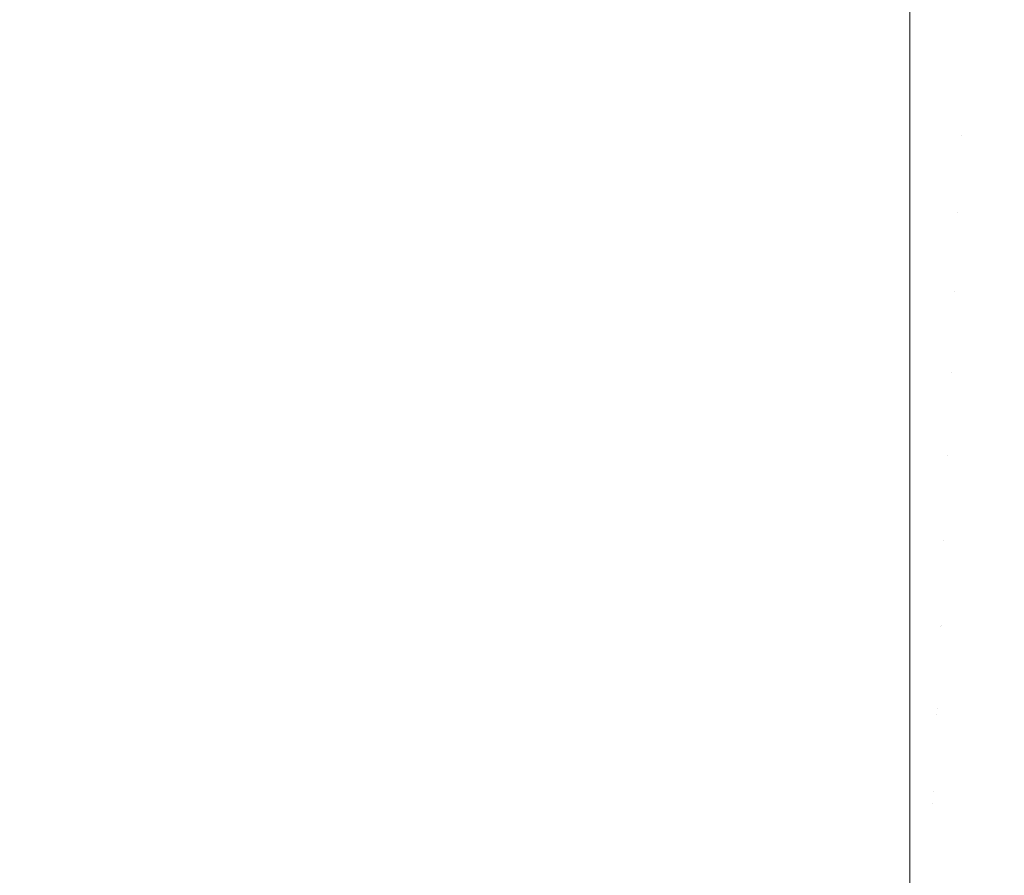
# Model space of a CAD drawing. Header units: centimetres. Extents: x -25.9 to 27.4, y -25.9 to -24.1.
# Tile 189 of 200: x 27.2303 to 27.2758, y -24.1382 to -24.0986. Entities that reach past the tile are written whole.
import ezdxf

# ---------------------------------------------------------------- set-up
doc = ezdxf.new("R2010")
doc.units = ezdxf.units.CM
doc.header["$LTSCALE"] = 2.54
doc.layers.add('Lucido design-1', color=7, linetype='Continuous')

# ---------------------------------------------------------------- blocks, each defined once
blk = doc.blocks.new('Gruppo-4-1')
at = {"color": 7, "linetype": 'Continuous', "lineweight": 9}
for points, invisible_edges in [([(27.271439, -24.095726, 708.397306), (27.271439, -24.098655, 708.399682), (27.274042, -24.09871, 708.399682), (27.274181, -24.095444, 708.39703)], 14), ([(27.274042, -24.09871, 708.399682), (27.276641, -24.098876, 708.399682), (27.276918, -24.095618, 708.39703), (27.274181, -24.095444, 708.39703)], 15), ([(27.271439, -24.098655, 708.399682), (27.271439, -24.095726, 708.397306), (-25.828561, -24.095726, 708.397306), (-25.828561, -24.098655, 708.399682)], 10), ([(27.271439, -24.098288, 707.642022), (27.271439, -24.100548, 707.640323), (9.571439, -24.100548, 707.640323), (9.571439, -24.098288, 707.642022)], 10), ([(27.271439, -24.100548, 707.640323), (27.271439, -24.098288, 707.642022), (27.27413, -24.098347, 707.642022), (27.273987, -24.10164, 707.639544)], 14), ([(27.27413, -24.098347, 707.642022), (27.276817, -24.098523, 707.642022), (27.27653, -24.101807, 707.639544), (27.273987, -24.10164, 707.639544)], 15), ([(-25.828561, -24.098655, 708.399682), (-25.828561, -24.099127, 708.40004), (27.271439, -24.099127, 708.40004), (27.271439, -24.098655, 708.399682)], 10), ([(27.274042, -24.09871, 708.399682), (27.271439, -24.098655, 708.399682), (27.271439, -24.099127, 708.40004)], 9), ([(27.271439, -24.099127, 708.40004), (27.271439, -24.10045, 708.401044), (27.273966, -24.100503, 708.401044), (27.274042, -24.09871, 708.399682)], 14), ([(27.273966, -24.100503, 708.401044), (27.276489, -24.100664, 708.401044), (27.276641, -24.098876, 708.399682), (27.274042, -24.09871, 708.399682)], 15), ([(27.271439, -24.10045, 708.401044), (27.271439, -24.099127, 708.40004), (-25.828561, -24.099127, 708.40004), (-25.828561, -24.10045, 708.401044)], 10), ([(-25.828561, -24.10045, 708.401044), (-25.828561, -24.102654, 708.402607), (27.271439, -24.102654, 708.402607), (27.271439, -24.10045, 708.401044)], 10), ([(9.571439, -24.101584, 707.639544), (9.571439, -24.100548, 707.640323), (27.271439, -24.100548, 707.640323), (27.271439, -24.101584, 707.639544)], 10), ([(27.273819, -24.103958, 708.403495), (27.273966, -24.100503, 708.401044), (27.271439, -24.10045, 708.401044), (27.271439, -24.102654, 708.402607)], 11), ([(27.273987, -24.10164, 707.639544), (27.271439, -24.101584, 707.639544), (27.271439, -24.100548, 707.640323)], 9), ([(27.273819, -24.103958, 708.403495), (27.276196, -24.10411, 708.403495), (27.276489, -24.100664, 708.401044), (27.273966, -24.100503, 708.401044)], 15), ([(27.271439, -24.101584, 707.639544), (27.271439, -24.104012, 707.637871), (9.571439, -24.104012, 707.637871), (9.571439, -24.101584, 707.639544)], 10), ([(27.271439, -24.104012, 707.637871), (27.271439, -24.101584, 707.639544), (27.273987, -24.10164, 707.639544), (27.273841, -24.104979, 707.637241)], 14), ([(27.273987, -24.10164, 707.639544), (27.27653, -24.101807, 707.639544), (27.276239, -24.105136, 707.637241), (27.273841, -24.104979, 707.637241)], 15), ([(27.271439, -24.103908, 708.403495), (27.271439, -24.102654, 708.402607), (-25.828561, -24.102654, 708.402607), (-25.828561, -24.103908, 708.403495)], 10), ([(27.271439, -24.102654, 708.402607), (27.271439, -24.103908, 708.403495), (27.273819, -24.103958, 708.403495)], 10), ([(-25.828561, -24.103908, 708.403495), (-25.828561, -24.106281, 708.405031), (27.271439, -24.106281, 708.405031), (27.271439, -24.103908, 708.403495)], 10), ([(9.571439, -24.104926, 707.637241), (9.571439, -24.104012, 707.637871), (27.271439, -24.104012, 707.637871), (27.271439, -24.104926, 707.637241)], 10), ([(27.273668, -24.107519, 708.405801), (27.273819, -24.103958, 708.403495), (27.271439, -24.103908, 708.403495), (27.271439, -24.106281, 708.405031)], 11), ([(27.273841, -24.104979, 707.637241), (27.271439, -24.104926, 707.637241), (27.271439, -24.104012, 707.637871)], 9), ([(27.273668, -24.107519, 708.405801), (27.275893, -24.107661, 708.405801), (27.276196, -24.10411, 708.403495), (27.273819, -24.103958, 708.403495)], 15), ([(27.271439, -24.104926, 707.637241), (27.271439, -24.107577, 707.635568), (9.571439, -24.107577, 707.635568), (9.571439, -24.104926, 707.637241)], 10), ([(27.271439, -24.107577, 707.635568), (27.271439, -24.104926, 707.637241), (27.273841, -24.104979, 707.637241), (27.273691, -24.108405, 707.635076)], 14), ([(27.273841, -24.104979, 707.637241), (27.276239, -24.105136, 707.637241), (27.27594, -24.108552, 707.635076), (27.273691, -24.108405, 707.635076)], 15), ([(27.271439, -24.107471, 708.405801), (27.271439, -24.106281, 708.405031), (-25.828561, -24.106281, 708.405031), (-25.828561, -24.107471, 708.405801)], 10), ([(27.271439, -24.106281, 708.405031), (27.271439, -24.107471, 708.405801), (27.273668, -24.107519, 708.405801)], 10), ([(-25.828561, -24.107471, 708.405801), (-25.828561, -24.11001, 708.407294), (27.271439, -24.11001, 708.407294), (27.271439, -24.107471, 708.405801)], 10), ([(27.273513, -24.111178, 708.407956), (27.273668, -24.107519, 708.405801), (27.271439, -24.107471, 708.405801), (27.271439, -24.11001, 708.407294)], 11), ([(27.273513, -24.111178, 708.407956), (27.275583, -24.11131, 708.407956), (27.275893, -24.107661, 708.405801), (27.273668, -24.107519, 708.405801)], 15), ([(9.571439, -24.108355, 707.635076), (9.571439, -24.107577, 707.635568), (27.271439, -24.107577, 707.635568), (27.271439, -24.108355, 707.635076)], 10), ([(27.273691, -24.108405, 707.635076), (27.271439, -24.108355, 707.635076), (27.271439, -24.107577, 707.635568)], 9), ([(27.275583, -24.11131, 708.407956), (27.277645, -24.11153, 708.407956), (27.278111, -24.107897, 708.405801), (27.275893, -24.107661, 708.405801)], 15), ([(27.271439, -24.108355, 707.635076), (27.271439, -24.111237, 707.633417), (9.571439, -24.111237, 707.633417), (9.571439, -24.108355, 707.635076)], 10), ([(27.271439, -24.111237, 707.633417), (27.271439, -24.108355, 707.635076), (27.273691, -24.108405, 707.635076), (27.273538, -24.111912, 707.633055)], 14), ([(27.273691, -24.108405, 707.635076), (27.27594, -24.108552, 707.635076), (27.275634, -24.112049, 707.633055), (27.273538, -24.111912, 707.633055)], 15), ([(27.27594, -24.108552, 707.635076), (27.27818, -24.108797, 707.635076), (27.277721, -24.112278, 707.633055), (27.275634, -24.112049, 707.633055)], 15), ([(27.271439, -24.111134, 708.407956), (27.271439, -24.11001, 708.407294), (-25.828561, -24.11001, 708.407294), (-25.828561, -24.111134, 708.407956)], 10), ([(27.271439, -24.11001, 708.407294), (27.271439, -24.111134, 708.407956), (27.273513, -24.111178, 708.407956)], 10), ([(-25.828561, -24.111134, 708.407956), (-25.828561, -24.113834, 708.409393), (27.271439, -24.113834, 708.409393), (27.271439, -24.111134, 708.407956)], 10), ([(27.273353, -24.11493, 708.409955), (27.273513, -24.111178, 708.407956), (27.271439, -24.111134, 708.407956), (27.271439, -24.113834, 708.409393)], 11), ([(27.273353, -24.11493, 708.409955), (27.275264, -24.115052, 708.409955), (27.275583, -24.11131, 708.407956), (27.273513, -24.111178, 708.407956)], 15), ([(9.571439, -24.111866, 707.633055), (9.571439, -24.111237, 707.633417), (27.271439, -24.111237, 707.633417), (27.271439, -24.111866, 707.633055)], 10), ([(27.273538, -24.111912, 707.633055), (27.271439, -24.111866, 707.633055), (27.271439, -24.111237, 707.633417)], 9), ([(27.275264, -24.115052, 708.409955), (27.277168, -24.115255, 708.409955), (27.277645, -24.11153, 708.407956), (27.275583, -24.11131, 708.407956)], 15), ([(27.271439, -24.111866, 707.633055), (27.271439, -24.114984, 707.631424), (9.571439, -24.114984, 707.631424), (9.571439, -24.111866, 707.633055)], 10), ([(27.271439, -24.114984, 707.631424), (27.271439, -24.111866, 707.633055), (27.273538, -24.111912, 707.633055), (27.273382, -24.115494, 707.631179)], 14), ([(27.273538, -24.111912, 707.633055), (27.275634, -24.112049, 707.633055), (27.275321, -24.115621, 707.631179), (27.273382, -24.115494, 707.631179)], 15), ([(27.275634, -24.112049, 707.633055), (27.277721, -24.112278, 707.633055), (27.277253, -24.115833, 707.631179), (27.275321, -24.115621, 707.631179)], 15), ([(27.271439, -24.114889, 708.409955), (27.271439, -24.113834, 708.409393), (-25.828561, -24.113834, 708.409393), (-25.828561, -24.114889, 708.409955)], 10), ([(27.271439, -24.113834, 708.409393), (27.271439, -24.114889, 708.409955), (27.273353, -24.11493, 708.409955)], 10), ([(-25.828561, -24.114889, 708.409955), (-25.828561, -24.117746, 708.411324), (27.271439, -24.117746, 708.411324), (27.271439, -24.114889, 708.409955)], 10), ([(9.571439, -24.115452, 707.631179), (9.571439, -24.114984, 707.631424), (27.271439, -24.114984, 707.631424), (27.271439, -24.115452, 707.631179)], 10), ([(27.27319, -24.118769, 708.411796), (27.273353, -24.11493, 708.409955), (27.271439, -24.114889, 708.409955), (27.271439, -24.117746, 708.411324)], 11), ([(27.273382, -24.115494, 707.631179), (27.271439, -24.115452, 707.631179), (27.271439, -24.114984, 707.631424)], 9), ([(27.27319, -24.118769, 708.411796), (27.274938, -24.11888, 708.411796), (27.275264, -24.115052, 708.409955), (27.273353, -24.11493, 708.409955)], 15), ([(27.274938, -24.11888, 708.411796), (27.27668, -24.119066, 708.411796), (27.277168, -24.115255, 708.409955), (27.275264, -24.115052, 708.409955)], 15), ([(27.271439, -24.115452, 707.631179), (27.271439, -24.118812, 707.629591), (9.571439, -24.118812, 707.629591), (9.571439, -24.115452, 707.631179)], 10), ([(27.271439, -24.118812, 707.629591), (27.271439, -24.115452, 707.631179), (27.273382, -24.115494, 707.631179), (27.273222, -24.119145, 707.629452)], 14), ([(27.273382, -24.115494, 707.631179), (27.275321, -24.115621, 707.631179), (27.275003, -24.119262, 707.629452), (27.273222, -24.119145, 707.629452)], 15), ([(27.275321, -24.115621, 707.631179), (27.277253, -24.115833, 707.631179), (27.276776, -24.119456, 707.629452), (27.275003, -24.119262, 707.629452)], 15), ([(27.271439, -24.118732, 708.411796), (27.271439, -24.117746, 708.411324), (-25.828561, -24.117746, 708.411324), (-25.828561, -24.118732, 708.411796)], 10), ([(27.271439, -24.117746, 708.411324), (27.271439, -24.118732, 708.411796), (27.27319, -24.118769, 708.411796)], 10), ([(-25.828561, -24.118732, 708.411796), (-25.828561, -24.121738, 708.413081), (27.271439, -24.121738, 708.413081), (27.271439, -24.118732, 708.411796)], 10), ([(9.571439, -24.119106, 707.629452), (9.571439, -24.118812, 707.629591), (27.271439, -24.118812, 707.629591), (27.271439, -24.119106, 707.629452)], 10), ([(27.273024, -24.122688, 708.413473), (27.27319, -24.118769, 708.411796), (27.271439, -24.118732, 708.411796), (27.271439, -24.121738, 708.413081)], 11), ([(27.273222, -24.119145, 707.629452), (27.271439, -24.119106, 707.629452), (27.271439, -24.118812, 707.629591)], 9), ([(27.273024, -24.122688, 708.413473), (27.274606, -24.122789, 708.413473), (27.274938, -24.11888, 708.411796), (27.27319, -24.118769, 708.411796)], 15), ([(27.274606, -24.122789, 708.413473), (27.276182, -24.122957, 708.413473), (27.27668, -24.119066, 708.411796), (27.274938, -24.11888, 708.411796)], 15), ([(27.271439, -24.119106, 707.629452), (27.271439, -24.122715, 707.627922), (9.571439, -24.122715, 707.627922), (9.571439, -24.119106, 707.629452)], 10), ([(27.271439, -24.122715, 707.627922), (27.271439, -24.119106, 707.629452), (27.273222, -24.119145, 707.629452), (27.27306, -24.122859, 707.627876)], 14), ([(27.273222, -24.119145, 707.629452), (27.275003, -24.119262, 707.629452), (27.274679, -24.122965, 707.627876), (27.27306, -24.122859, 707.627876)], 15), ([(27.275003, -24.119262, 707.629452), (27.276776, -24.119456, 707.629452), (27.276291, -24.123141, 707.627876), (27.274679, -24.122965, 707.627876)], 15), ([(27.271439, -24.122654, 708.413473), (27.271439, -24.121738, 708.413081), (-25.828561, -24.121738, 708.413081), (-25.828561, -24.122654, 708.413473)], 10), ([(27.271439, -24.121738, 708.413081), (27.271439, -24.122654, 708.413473), (27.273024, -24.122688, 708.413473)], 10), ([(-25.828561, -24.122654, 708.413473), (-25.828561, -24.125803, 708.414663), (27.271439, -24.125803, 708.414663), (27.271439, -24.122654, 708.413473)], 10), ([(9.571439, -24.122823, 707.627876), (9.571439, -24.122715, 707.627922), (27.271439, -24.122715, 707.627922), (27.271439, -24.122823, 707.627876)], 10), ([(27.271439, -24.122823, 707.627876), (27.271439, -24.126597, 707.626452), (9.571439, -24.126597, 707.626452), (9.571439, -24.122823, 707.627876)], 10), ([(27.272854, -24.12668, 708.414984), (27.273024, -24.122688, 708.413473), (27.271439, -24.122654, 708.413473), (27.271439, -24.125803, 708.414663)], 11), ([(27.27306, -24.122859, 707.627876), (27.271439, -24.122823, 707.627876), (27.271439, -24.122715, 707.627922)], 9), ([(27.271439, -24.122823, 707.627876), (27.27306, -24.122859, 707.627876), (27.272896, -24.126629, 707.626452), (27.271439, -24.126597, 707.626452)], 7), ([(27.272854, -24.12668, 708.414984), (27.274267, -24.12677, 708.414984), (27.274606, -24.122789, 708.413473), (27.273024, -24.122688, 708.413473)], 15), ([(27.27306, -24.122859, 707.627876), (27.274679, -24.122965, 707.627876), (27.27435, -24.126724, 707.626452), (27.272896, -24.126629, 707.626452)], 15), ([(27.274267, -24.12677, 708.414984), (27.275675, -24.12692, 708.414984), (27.276182, -24.122957, 708.413473), (27.274606, -24.122789, 708.413473)], 15), ([(27.274679, -24.122965, 707.627876), (27.276291, -24.123141, 707.627876), (27.275799, -24.126883, 707.626452), (27.27435, -24.126724, 707.626452)], 15), ([(27.275675, -24.12692, 708.414984), (27.277075, -24.12713, 708.414984), (27.27775, -24.123191, 708.413473), (27.276182, -24.122957, 708.413473)], 15), ([(27.276291, -24.123141, 707.627876), (27.277894, -24.123388, 707.627876), (27.277239, -24.127104, 707.626452), (27.275799, -24.126883, 707.626452)], 15), ([(27.271439, -24.12665, 708.414984), (27.271439, -24.125803, 708.414663), (-25.828561, -24.125803, 708.414663), (-25.828561, -24.12665, 708.414984)], 10), ([(27.271439, -24.125803, 708.414663), (27.271439, -24.12665, 708.414984), (27.272854, -24.12668, 708.414984)], 10), ([(-25.828561, -24.12665, 708.414984), (-25.828561, -24.129934, 708.416067), (27.271439, -24.129934, 708.416067), (27.271439, -24.12665, 708.414984)], 10), ([(27.271439, -24.126597, 707.626452), (27.271439, -24.126687, 707.626422), (9.571439, -24.126687, 707.626422), (9.571439, -24.126597, 707.626452)], 10), ([(27.271439, -24.126687, 707.626422), (27.271439, -24.126597, 707.626452), (27.272896, -24.126629, 707.626452)], 10), ([(27.272896, -24.126629, 707.626452), (27.272729, -24.130448, 707.625183), (27.271439, -24.13042, 707.625183), (27.271439, -24.126687, 707.626422)], 11), ([(27.272682, -24.13074, 708.416324), (27.272854, -24.12668, 708.414984), (27.271439, -24.12665, 708.414984), (27.271439, -24.129934, 708.416067)], 11), ([(27.272896, -24.126629, 707.626452), (27.27435, -24.126724, 707.626452), (27.274017, -24.130533, 707.625183), (27.272729, -24.130448, 707.625183)], 15), ([(9.571439, -24.13042, 707.625183), (9.571439, -24.126687, 707.626422), (27.271439, -24.126687, 707.626422), (27.271439, -24.13042, 707.625183)], 10), ([(27.272682, -24.13074, 708.416324), (27.273922, -24.130819, 708.416324), (27.274267, -24.12677, 708.414984), (27.272854, -24.12668, 708.414984)], 15), ([(27.273922, -24.130819, 708.416324), (27.275159, -24.13095, 708.416324), (27.275675, -24.12692, 708.414984), (27.274267, -24.12677, 708.414984)], 15), ([(27.27435, -24.126724, 707.626452), (27.275799, -24.126883, 707.626452), (27.2753, -24.130673, 707.625183), (27.274017, -24.130533, 707.625183)], 15), ([(27.275159, -24.13095, 708.416324), (27.276388, -24.131134, 708.416324), (27.277075, -24.12713, 708.414984), (27.275675, -24.12692, 708.414984)], 15), ([(27.275799, -24.126883, 707.626452), (27.277239, -24.127104, 707.626452), (27.276575, -24.130869, 707.625183), (27.2753, -24.130673, 707.625183)], 15), ([(27.271439, -24.130713, 708.416324), (27.271439, -24.129934, 708.416067), (-25.828561, -24.129934, 708.416067), (-25.828561, -24.130713, 708.416324)], 10), ([(27.271439, -24.129934, 708.416067), (27.271439, -24.130713, 708.416324), (27.272682, -24.13074, 708.416324)], 10), ([(-25.828561, -24.130713, 708.416324), (-25.828561, -24.134122, 708.417288), (27.271439, -24.134122, 708.417288), (27.271439, -24.130713, 708.416324)], 10), ([(27.271439, -24.13042, 707.625183), (27.271439, -24.130719, 707.625097), (9.571439, -24.130719, 707.625097), (9.571439, -24.13042, 707.625183)], 10), ([(9.571439, -24.134287, 707.624071), (9.571439, -24.130719, 707.625097), (27.271439, -24.130719, 707.625097), (27.271439, -24.134287, 707.624071)], 10), ([(27.271439, -24.130719, 707.625097), (27.271439, -24.13042, 707.625183), (27.272729, -24.130448, 707.625183)], 10), ([(27.272729, -24.130448, 707.625183), (27.27256, -24.134311, 707.624071), (27.271439, -24.134287, 707.624071), (27.271439, -24.130719, 707.625097)], 11), ([(27.272507, -24.134859, 708.41749), (27.272682, -24.13074, 708.416324), (27.271439, -24.130713, 708.416324), (27.271439, -24.134122, 708.417288)], 11), ([(27.272507, -24.134859, 708.41749), (27.273573, -24.134926, 708.41749), (27.273922, -24.130819, 708.416324), (27.272682, -24.13074, 708.416324)], 15), ([(27.272729, -24.130448, 707.625183), (27.274017, -24.130533, 707.625183), (27.27368, -24.134384, 707.624071), (27.27256, -24.134311, 707.624071)], 15), ([(27.274017, -24.130533, 707.625183), (27.2753, -24.130673, 707.625183), (27.274795, -24.134507, 707.624071), (27.27368, -24.134384, 707.624071)], 15), ([(27.2753, -24.130673, 707.625183), (27.276575, -24.130869, 707.625183), (27.275904, -24.134677, 707.624071), (27.274795, -24.134507, 707.624071)], 15), ([(27.273573, -24.134926, 708.41749), (27.274635, -24.13504, 708.41749), (27.275159, -24.13095, 708.416324), (27.273922, -24.130819, 708.416324)], 15), ([(27.274635, -24.13504, 708.41749), (27.275691, -24.135198, 708.41749), (27.276388, -24.131134, 708.416324), (27.275159, -24.13095, 708.416324)], 15), ([(27.275691, -24.135198, 708.41749), (27.27674, -24.135401, 708.41749), (27.277609, -24.131371, 708.416324), (27.276388, -24.131134, 708.416324)], 15), ([(27.271439, -24.134836, 708.41749), (27.271439, -24.134122, 708.417288), (-25.828561, -24.134122, 708.417288), (-25.828561, -24.134836, 708.41749)], 10), ([(27.271439, -24.134287, 707.624071), (27.271439, -24.134804, 707.623944), (9.571439, -24.134804, 707.623944), (9.571439, -24.134287, 707.624071)], 10), ([(27.271439, -24.134122, 708.417288), (27.271439, -24.134836, 708.41749), (27.272507, -24.134859, 708.41749)], 10), ([(27.271439, -24.134804, 707.623944), (27.271439, -24.134287, 707.624071), (27.27256, -24.134311, 707.624071)], 10), ([(27.27256, -24.134311, 707.624071), (27.27239, -24.138211, 707.623116), (27.271439, -24.13819, 707.623116), (27.271439, -24.134804, 707.623944)], 11), ([(27.27256, -24.134311, 707.624071), (27.27368, -24.134384, 707.624071), (27.273339, -24.138273, 707.623116), (27.27239, -24.138211, 707.623116)], 15), ([(27.27368, -24.134384, 707.624071), (27.274795, -24.134507, 707.624071), (27.274285, -24.138377, 707.623116), (27.273339, -24.138273, 707.623116)], 15), ([(-25.828561, -24.134836, 708.41749), (-25.828561, -24.138359, 708.418326), (27.271439, -24.138359, 708.418326), (27.271439, -24.134836, 708.41749)], 10), ([(9.571439, -24.13819, 707.623116), (9.571439, -24.134804, 707.623944), (27.271439, -24.134804, 707.623944), (27.271439, -24.13819, 707.623116)], 10), ([(27.272329, -24.13903, 708.418481), (27.272507, -24.134859, 708.41749), (27.271439, -24.134836, 708.41749), (27.271439, -24.138359, 708.418326)], 11), ([(27.272329, -24.13903, 708.418481), (27.273219, -24.139087, 708.418481), (27.273573, -24.134926, 708.41749), (27.272507, -24.134859, 708.41749)], 15), ([(27.274795, -24.134507, 707.624071), (27.275904, -24.134677, 707.624071), (27.275226, -24.138521, 707.623116), (27.274285, -24.138377, 707.623116)], 15), ([(27.275904, -24.134677, 707.624071), (27.277004, -24.134896, 707.624071), (27.276159, -24.138707, 707.623116), (27.275226, -24.138521, 707.623116)], 15), ([(27.273219, -24.139087, 708.418481), (27.274105, -24.139181, 708.418481), (27.274635, -24.13504, 708.41749), (27.273573, -24.134926, 708.41749)], 15), ([(27.274105, -24.139181, 708.418481), (27.274986, -24.139313, 708.418481), (27.275691, -24.135198, 708.41749), (27.274635, -24.13504, 708.41749)], 15), ([(27.274986, -24.139313, 708.418481), (27.27586, -24.139482, 708.418481), (27.27674, -24.135401, 708.41749), (27.275691, -24.135198, 708.41749)], 15), ([(27.271439, -24.13819, 707.623116), (27.271439, -24.138935, 707.622965), (9.571439, -24.138935, 707.622965), (9.571439, -24.13819, 707.623116)], 10)]:
    blk.add_3dface(points, dxfattribs=dict(at, invisible_edges=invisible_edges))

msp = doc.modelspace()

# ---------------------------------------------------------------- block references
at = {"layer": 'Lucido design-1', "color": 7}
msp.add_blockref('Gruppo-4-1', (0, 0), dxfattribs=at)

doc.saveas('drawing.dxf')
